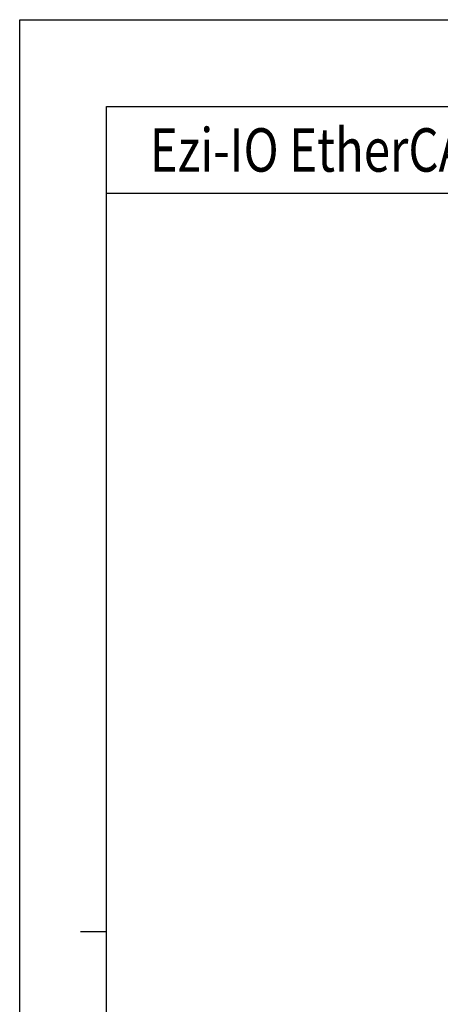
# Model space of a CAD drawing. Header units: millimetres. Extents: x 0 to 594, y 0 to 420.
# Tile 2 of 22: x 0 to 97, y 193 to 420. Entities that reach past the tile are written whole.
import ezdxf

# ---------------------------------------------------------------- set-up
doc = ezdxf.new("R2010")
doc.units = ezdxf.units.MM
doc.styles.add('H', font='txt')

msp = doc.modelspace()

# ---------------------------------------------------------------- linework, layer by layer
msp.add_line((201.8546, 380), (20, 380))
at = {"color": 4}
msp.add_line((14, 210), (20, 210), dxfattribs=at)
at = {"color": 6}
msp.add_lwpolyline([(0, 420), (594, 420), (594, 0), (0, 0)], close=True, dxfattribs=at)
at = {"color": 4}
msp.add_lwpolyline([(20, 400), (574, 400), (574, 20), (20, 20)], close=True, dxfattribs=at)

# ---------------------------------------------------------------- texts
at = {"insert": (30, 390), "char_height": 10, "attachment_point": 4, "style": 'H'}
msp.add_mtext_dynamic_manual_height_columns('{\\W0.8;Ezi-IO EtherCAT 32E OPTION A}', width=169.833384, gutter_width=12.5, heights=[0], dxfattribs=at)

doc.saveas('drawing.dxf')
